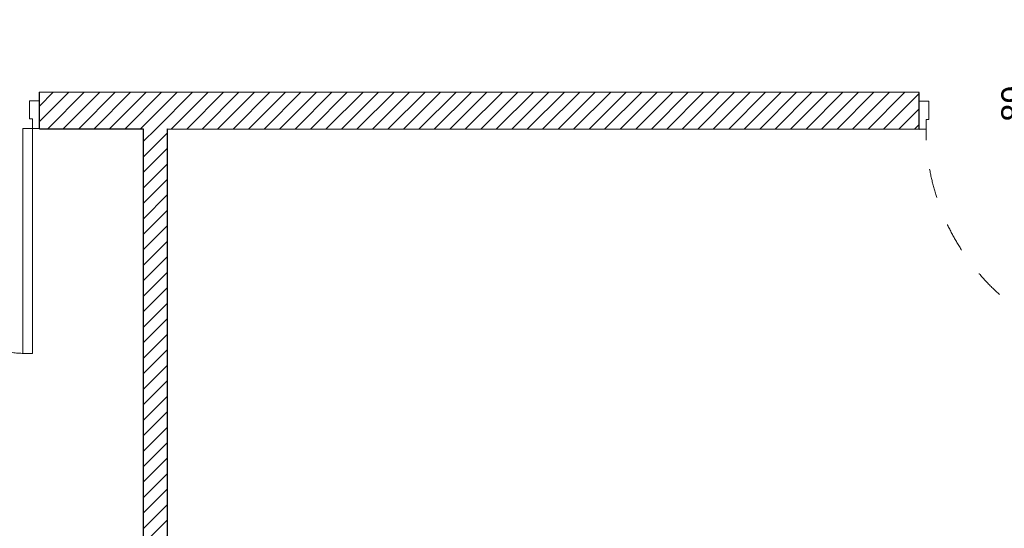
# Model space of a CAD drawing. Header units: millimetres. Extents: x 172139 to 266886, y 89525 to 138225.
# Tile 55 of 82: x 215752 to 219799, y 109411 to 111501. Entities that reach past the tile are written whole.
import ezdxf
from ezdxf.enums import TextEntityAlignment as Align

# ---------------------------------------------------------------- set-up
doc = ezdxf.new("R2010")
doc.units = ezdxf.units.MM
doc.header["$MEASUREMENT"] = 0
doc.linetypes.add('Przerywana', pattern=[240, 120, -120])
for name, color, linetype in [('Drzwi ArchiCAD', 7, 'Continuous'), ('KR_INW', 7, 'Continuous'), ('Znaczniki drzwi ArchiCADa', 7, 'Continuous')]:
    doc.layers.add(name, color=color, linetype=linetype)
for name, color, linetype, lineweight in [('Drzwi ArchiCAD_Nr_pióra__1', 7, 'Continuous', 13), ('Drzwi ArchiCAD_Nr_pióra__27', 7, 'Continuous', 25), ('KR_INW_Nr_pióra__101', 252, 'Continuous', 5), ('KR_INW_Nr_pióra__27', 7, 'Continuous', 25), ('Znaczniki drzwi ArchiCADa_Nr_pióra__7', 7, 'Continuous', 13)]:
    doc.layers.add(name, color=color, linetype=linetype, lineweight=lineweight)
doc.layers.add('Znaczniki drzwi ArchiCADa_Nr_pióra__20', color=7, linetype='Continuous', lineweight=13, true_color=0xb00000)
doc.styles.add('GENERATED_STYLE_1', font='txt')
pattern_1 = [(45, (0, 0), (-31.819804, 31.819804), [])]

# ---------------------------------------------------------------- blocks, each defined once
blk = doc.blocks.new('Drzwi 19_13')
at = {"layer": 'Drzwi ArchiCAD_Nr_pióra__1', "linetype": 'Continuous'}
for p, q in [((422, 0), (422, 924)), ((422, 924), (462, 924)), ((462, 924), (462, 0)), ((-462, 0), (-490, 0)), ((-490, 0), (-490, -115)), ((-462, -40), (-462, 0)), ((462, 0), (422, 0)), ((490, 0), (462, 0)), ((462, 0), (462, -40)), ((490, -115), (490, 0)), ((-450, -40), (-462, -40)), ((-450, -115), (-450, -40)), ((462, -40), (450, -40)), ((450, -40), (450, -115)), ((-490, -115), (-450, -115)), ((450, -115), (490, -115))]:
    blk.add_line(p, q, dxfattribs=at)
at = {"layer": 'Drzwi ArchiCAD_Nr_pióra__1', "linetype": 'Przerywana'}
blk.add_arc((462, 0), 924, 90, 180, dxfattribs=at)
at = {"layer": 'Drzwi ArchiCAD_Nr_pióra__27', "linetype": 'Continuous'}
for p, q in [((-490, 0), (-490, -115)), ((490, 0), (490, -115))]:
    blk.add_line(p, q, dxfattribs=at)
blk = doc.blocks.new('Drzwi 19_14')
at = {"layer": 'Drzwi ArchiCAD_Nr_pióra__1', "linetype": 'Continuous'}
for p, q in [((228.4, 885.9), (267.5, 894.1)), ((267.5, 894.1), (457, 0)), ((417.9, -8.3), (228.4, 885.9)), ((-457, 0), (-485, 0)), ((-485, 0), (-485, -115)), ((-457, -40), (-457, 0)), ((457, 0), (417.9, -8.3)), ((485, 0), (457, 0)), ((457, 0), (457, -40)), ((485, -115), (485, 0)), ((-445, -40), (-457, -40)), ((-445, -115), (-445, -40)), ((457, -40), (445, -40)), ((445, -40), (445, -115)), ((-485, -115), (-445, -115)), ((445, -115), (485, -115))]:
    blk.add_line(p, q, dxfattribs=at)
at = {"layer": 'Drzwi ArchiCAD_Nr_pióra__1', "linetype": 'Przerywana'}
blk.add_arc((457, 0), 914, 101.9642, 180, dxfattribs=at)
at = {"layer": 'Drzwi ArchiCAD_Nr_pióra__27', "linetype": 'Continuous'}
for p, q in [((-485, 0), (-485, -115)), ((485, 0), (485, -115))]:
    blk.add_line(p, q, dxfattribs=at)
blk = doc.blocks.new('Znacznik Wym 19_12')
at = {"layer": 'Znaczniki drzwi ArchiCADa_Nr_pióra__20', "linetype": 'Continuous'}
blk.add_line((0, -400), (0, 300), dxfattribs=at)
at = {"layer": 'Znaczniki drzwi ArchiCADa_Nr_pióra__7', "style": 'GENERATED_STYLE_1'}
for tag, rotation, p in [('AC_MarkerText_3', 270, (-182.4, 72.7)), ('AC_MarkerText_2', 270, (17.6, 72.7)), ('AC_MarkerText_5', 180, (-108.8, -133))]:
    blk.add_attdef(tag, text='', height=100, rotation=rotation, dxfattribs=at).set_placement(p, align=Align.BOTTOM_LEFT)
blk = doc.blocks.new('Ściana_34', base_point=(207868.7, 111207.8))
at = {"layer": 'KR_INW_Nr_pióra__101', "linetype": 'Continuous'}
h = blk.add_hatch(dxfattribs=at)
h.set_pattern_fill('Cegła_licówka', color=256, style=0, pattern_type=2)
h.set_pattern_definition(pattern_1)
h.paths.add_polyline_path([(215833.3, 111168.3), (215833.3, 111053.3), (219449.2, 111051.3), (219449.3, 111166.3), (219449.3, 111201.3), (215833.4, 111203.3)])
at = {"layer": 'KR_INW_Nr_pióra__27', "linetype": 'Continuous'}
for p, q in [((215833.3, 111168.3), (215833.4, 111203.3)), ((219449.3, 111166.3), (219449.3, 111201.3)), ((215833.3, 111053.3), (215833.3, 111168.3)), ((219449.2, 111051.3), (219449.3, 111166.3))]:
    blk.add_line(p, q, dxfattribs=at)
at = {"layer": 'KR_INW_Nr_pióra__27', "linetype": 'Continuous', "flags": 128}
for points in [[(219449.3, 111201.3), (215833.4, 111203.3)], [(215833.3, 111053.3), (216260.3, 111053.1)], [(216360.3, 111053), (219449.2, 111051.3)]]:
    blk.add_lwpolyline(points, dxfattribs=at)
at = {"layer": 'Drzwi ArchiCAD', "linetype": 'Continuous', "xscale": -1, "zscale": 1000, "rotation": 179.9679760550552}
for name, p in [('Drzwi 19_13', (215343.3, 111053.6)), ('Drzwi 19_14', (219934.2, 111051))]:
    blk.add_blockref(name, p, dxfattribs=at)
at = {"layer": 'Znaczniki drzwi ArchiCADa', "color": 14, "lineweight": 13, "true_color": 0xb00000}
ref = blk.add_blockref('Znacznik Wym 19_12', (219934.3, 111201), dxfattribs=dict(at, rotation=359.9679760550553))
ref.add_attrib('AC_MarkerText_2', '89', dxfattribs={"layer": 'Znaczniki drzwi ArchiCADa_Nr_pióra__7', "color": 7, "height": 100, "rotation": 89.968, "style": 'GENERATED_STYLE_1'}).set_placement((219916.6, 111081.7), align=Align.BOTTOM_LEFT)
ref.add_attrib('AC_MarkerText_3', '202', dxfattribs={"layer": 'Znaczniki drzwi ArchiCADa_Nr_pióra__7', "color": 7, "height": 100, "rotation": 89.968, "style": 'GENERATED_STYLE_1'}).set_placement((220116.6, 111081.6), align=Align.BOTTOM_LEFT)
blk = doc.blocks.new('Ściana_65', base_point=(216360.3, 106855.1))
at = {"layer": 'KR_INW_Nr_pióra__101', "linetype": 'Continuous'}
h = blk.add_hatch(dxfattribs=at)
h.set_pattern_fill('Cegła_licówka', color=256, style=0, pattern_type=2)
h.set_pattern_definition(pattern_1)
h.paths.add_polyline_path([(216360.3, 107385.1), (216360.3, 111053), (216260.3, 111053.1), (216260.3, 107385.1)])
at = {"layer": 'KR_INW_Nr_pióra__27', "linetype": 'Continuous', "flags": 128}
for points in [[(216260.3, 111053.1), (216260.3, 107385.1)], [(216360.3, 107385.1), (216360.3, 111053)]]:
    blk.add_lwpolyline(points, dxfattribs=at)

msp = doc.modelspace()

# ---------------------------------------------------------------- block references
at = {"layer": 'KR_INW'}
for name, p in [('Ściana_34', (207868.7, 111207.8)), ('Ściana_65', (216360.3, 106855.1))]:
    msp.add_blockref(name, p, dxfattribs=at)

doc.saveas('drawing.dxf')
